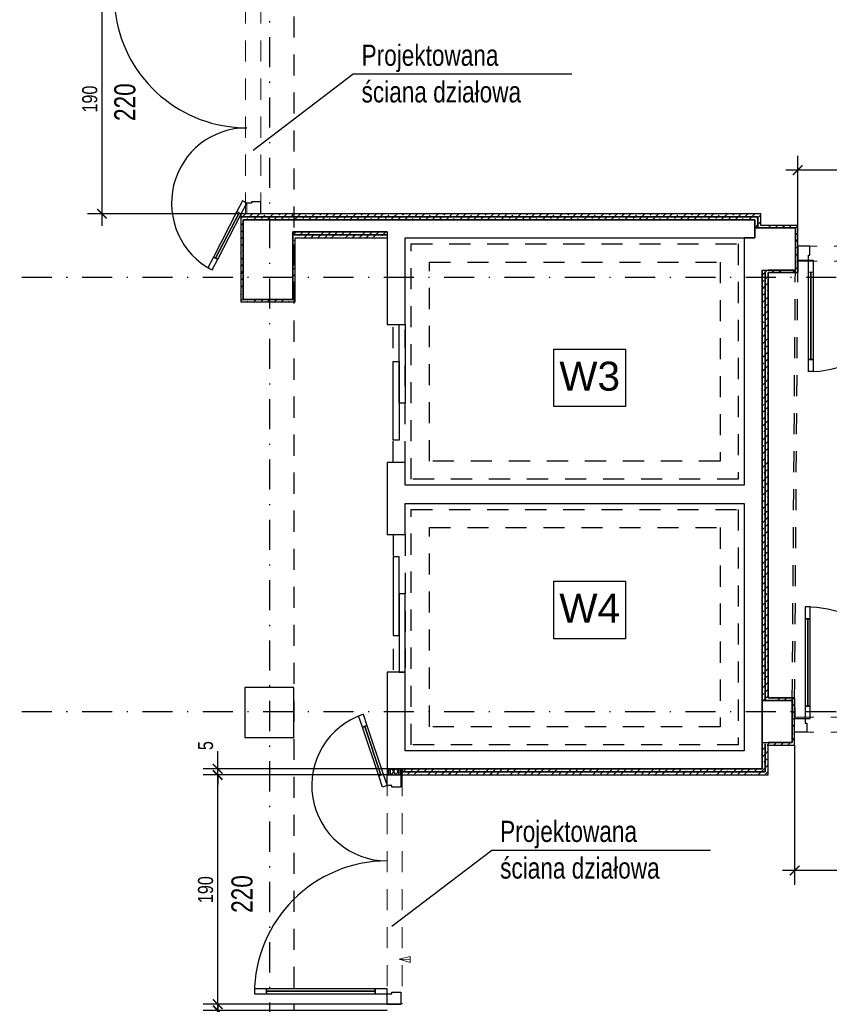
# Model space of a CAD drawing. Header units: metres. Extents: x -1886 to 3614, y -1128 to 1888.
# Tile 5 of 13: x -257 to 413, y -107 to 709. Entities that reach past the tile are written whole.
import ezdxf

# ---------------------------------------------------------------- set-up
doc = ezdxf.new("R2010")
doc.units = ezdxf.units.M
doc.header["$LTSCALE"] = 50
doc.header["$MEASUREMENT"] = 0
doc.linetypes.add('DO', pattern=[1, 0.5, -0.24, 0.02, -0.24])
doc.linetypes.add('DP', pattern=[0.63, 0.35, -0.28])
for name, color, linetype in [('A_opis', 7, 'Continuous'), ('A_winda', 7, 'Continuous'), ('A_ściany proj', 7, 'Continuous'), ('BZ_odn', 1, 'Continuous'), ('BZ_osd', 1, 'DO'), ('BZ_txs', 2, 'Continuous'), ('BZ_wym', 1, 'Continuous'), ('k3_projektowane sciany', 2, 'Continuous'), ('k3_sciany istn', 1, 'DP')]:
    doc.layers.add(name, color=color, linetype=linetype)
doc.styles.add('BIKTS', font='bikromsw.shx', dxfattribs={"width": 0.85})
doc.styles.add('BIKWYM', font='bikromsw.shx', dxfattribs={"width": 0.8})
doc.styles.add('GENERATED_STYLE_1', font='arial.ttf')
doc.dimstyles.new('BZ_BGR_50', dxfattribs={"dimscale": 0.5, "dimtxt": 25, "dimasz": 1.666667, "dimexe": 0, "dimexo": 0, "dimgap": 0, "dimtad": 0, "dimdec": 1, "dimrnd": 0.5, "dimzin": 9, "dimdsep": 46, "dimtxsty": 'BIKWYM', "dimblk": 'NONE', "dimcen": 0, "dimse1": 1, "dimse2": 1, "dimclrd": 256, "dimclre": 256, "dimclrt": 7, "dimadec": 0, "dimazin": 0, "dimtfac": 0.033333, "dimtdec": 1, "dimtmove": 0, "dimatfit": 3, "dimldrblk": 'NONE', "dimfxl": 1, "dimtvp": 0.8, "dimtolj": 1, "dimarcsym": 0})
doc.dimstyles.new('BZ_KP_50', dxfattribs={"dimscale": 0.5, "dimtxt": 25, "dimasz": 16, "dimexe": 24, "dimexo": 0, "dimgap": 0, "dimtad": 0, "dimdec": 1, "dimrnd": 0.5, "dimzin": 9, "dimdsep": 46, "dimtxsty": 'BIKWYM', "dimblk": 'ARCHTICK', "dimblk1": 'ARCHTICK', "dimblk2": 'WYM-KP', "dimcen": 0, "dimdle": 20, "dimclrd": 256, "dimclre": 256, "dimclrt": 7, "dimadec": 0, "dimazin": 0, "dimtfac": 0.033333, "dimtdec": 1, "dimtmove": 0, "dimatfit": 3, "dimfxl": 1, "dimtvp": 0.8, "dimtfillclr": 256, "dimtolj": 1, "dimarcsym": 0})
pattern_1 = [(45, (-17803.143, -3955.125), (-5.7024626, 5.7024626), []), (45, (-17797.4405, -3955.125), (-5.7024626, 5.7024626), [4.0323, -2.0161])]
pattern_2 = [(45, (0, 0), (-0.057024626, 0.057024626), []), (45, (0.057025, 0), (-0.057024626, 0.057024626), [0.040323, -0.020161])]
pattern_3 = [(0, (0, 0), (0, 0.1), [0, -0.1])]

# ---------------------------------------------------------------- blocks, each defined once
blk = doc.blocks.new('ARROWHEAD_4')
at = {"color": 0, "linetype": 'Continuous', "lineweight": 0}
blk.add_line((0, 0), (-1, 0), dxfattribs=at)
at = {"color": 0, "linetype": 'Continuous', "lineweight": 0, "flags": 128}
blk.add_lwpolyline([(-1, 0.2679), (0, 0), (-1, -0.2679)], close=True, dxfattribs=at)
blk = doc.blocks.new('_ArchTick')
at = {"color": 0, "linetype": 'ByBlock', "const_width": 0.15}
blk.add_lwpolyline([(-0.5, -0.5), (0.5, 0.5)], dxfattribs=at)
blk = doc.blocks.new('*D228')
at = {"layer": 'BZ_wym', "lineweight": -2}
for p, q in [((-189.24, 748.12), (-189.24, 538.12)), ((-70.17, 738.12), (-201.24, 738.12)), ((-74.27, 548.12), (-201.24, 548.12))]:
    blk.add_line(p, q, dxfattribs=at)
at = {"layer": 'Defpoints', "color": 0}
for p in [(-70.17, 738.12), (-189.24, 548.12), (-74.27, 548.12)]:
    blk.add_point(p, dxfattribs=at)
at = {"layer": 'BZ_wym', "lineweight": -2, "xscale": 8, "yscale": 8, "zscale": 8}
for p, rotation in [((-189.24, 738.12), 90), ((-189.24, 548.12), 270)]:
    blk.add_blockref('_ArchTick', p, dxfattribs=dict(at, rotation=rotation))
at = {"layer": 'BZ_wym', "color": 7, "insert": (-199.24, 643.12), "char_height": 12.5, "attachment_point": 5, "rotation": 90, "style": 'BIKWYM'}
blk.add_mtext('\\A1;190', dxfattribs=at)
blk = doc.blocks.new('WYM-KP')
blk.add_hatch(color=256).paths.add_polyline_path([(-3, 0, 1), (3, 0, 1)])
blk.add_circle((0, 0), 3)
blk = doc.blocks.new('_None')
blk = doc.blocks.new('*D229')
at = {"layer": 'BZ_wym', "lineweight": -2}
for p, q in [((-93.33, -106.88), (-93.33, -98.88)), ((47.08, -106.88), (-105.33, -106.88)), ((47.08, -111.88), (-105.33, -111.88)), ((-93.33, -106.88), (-93.33, -111.88)), ((-93.33, -111.88), (-93.33, -126.54))]:
    blk.add_line(p, q, dxfattribs=at)
at = {"layer": 'Defpoints', "color": 0}
for p in [(-93.33, -111.88), (47.08, -106.88), (47.08, -111.88)]:
    blk.add_point(p, dxfattribs=at)
at = {"layer": 'BZ_wym', "lineweight": -2, "xscale": 8, "yscale": 8, "zscale": 8}
for p, rotation in [((-93.33, -106.88), 270), ((-93.33, -111.88), 90)]:
    blk.add_blockref('_ArchTick', p, dxfattribs=dict(at, rotation=rotation))
at = {"layer": 'BZ_wym', "color": 7, "insert": (-103.33, -131.21), "char_height": 12.5, "attachment_point": 5, "rotation": 90, "style": 'BIKWYM'}
blk.add_mtext('\\A1;5', dxfattribs=at)
blk = doc.blocks.new('*D230')
at = {"layer": 'BZ_wym', "lineweight": -2}
for p, q in [((-93.33, -116.88), (-93.33, 93.12)), ((47.08, 83.12), (-105.33, 83.12)), ((47.08, -106.88), (-105.33, -106.88))]:
    blk.add_line(p, q, dxfattribs=at)
at = {"layer": 'Defpoints', "color": 0}
for p in [(-93.33, 83.12), (47.08, 83.12), (47.08, -106.88)]:
    blk.add_point(p, dxfattribs=at)
at = {"layer": 'BZ_wym', "lineweight": -2, "xscale": 8, "yscale": 8, "zscale": 8}
for p, rotation in [((-93.33, 83.12), 90), ((-93.33, -106.88), 270)]:
    blk.add_blockref('_ArchTick', p, dxfattribs=dict(at, rotation=rotation))
at = {"layer": 'BZ_wym', "color": 7, "insert": (-103.33, -11.88), "char_height": 12.5, "attachment_point": 5, "rotation": 90, "style": 'BIKWYM'}
blk.add_mtext('\\A1;190', dxfattribs=at)
blk = doc.blocks.new('*D231')
at = {"layer": 'BZ_wym', "lineweight": -2}
for p, q in [((-93.33, 88.12), (-93.33, 102.79)), ((47.08, 88.12), (-105.33, 88.12)), ((47.08, 83.12), (-105.33, 83.12)), ((-93.33, 83.12), (-93.33, 88.12)), ((-93.33, 83.12), (-93.33, 75.12))]:
    blk.add_line(p, q, dxfattribs=at)
at = {"layer": 'Defpoints', "color": 0}
for p in [(-93.33, 88.12), (47.08, 88.12), (47.08, 83.12)]:
    blk.add_point(p, dxfattribs=at)
at = {"layer": 'BZ_wym', "lineweight": -2, "xscale": 8, "yscale": 8, "zscale": 8}
for p, rotation in [((-93.33, 88.12), 270), ((-93.33, 83.12), 90)]:
    blk.add_blockref('_ArchTick', p, dxfattribs=dict(at, rotation=rotation))
at = {"layer": 'BZ_wym', "color": 7, "insert": (-103.33, 107.46), "char_height": 12.5, "attachment_point": 5, "rotation": 90, "style": 'BIKWYM'}
blk.add_mtext('\\A1;5', dxfattribs=at)
blk = doc.blocks.new('*D233')
at = {"layer": 'BZ_wym', "lineweight": -2}
for p, q in [((589.77, 118.52), (589.77, -7.99)), ((384.77, 107.96), (384.77, -7.99)), ((599.77, 4.01), (374.77, 4.01))]:
    blk.add_line(p, q, dxfattribs=at)
at = {"layer": 'Defpoints', "color": 0}
for p in [(589.77, 118.52), (384.77, 107.96), (384.77, 4.01)]:
    blk.add_point(p, dxfattribs=at)
at = {"layer": 'BZ_wym', "lineweight": -2, "xscale": 8, "yscale": 8, "zscale": 8, "rotation": 180}
blk.add_blockref('_ArchTick', (384.77, 4.01), dxfattribs=at)
at = {"layer": 'BZ_wym', "lineweight": -2, "xscale": 8, "yscale": 8, "zscale": 8}
blk.add_blockref('_ArchTick', (589.77, 4.01), dxfattribs=at)
at = {"layer": 'BZ_wym', "color": 7, "insert": (487.27, 14.01), "char_height": 12.5, "attachment_point": 5, "style": 'BIKWYM'}
blk.add_mtext('\\A1;205', dxfattribs=at)
blk = doc.blocks.new('*D235')
at = {"layer": 'BZ_wym', "lineweight": -2}
for p, q in [((387.37, 538.36), (387.37, 596.23)), ((592.37, 521.24), (592.37, 596.23)), ((602.37, 584.23), (377.37, 584.23))]:
    blk.add_line(p, q, dxfattribs=at)
at = {"layer": 'Defpoints', "color": 0}
for p in [(387.37, 584.23), (387.37, 538.36), (592.37, 521.24)]:
    blk.add_point(p, dxfattribs=at)
at = {"layer": 'BZ_wym', "lineweight": -2, "xscale": 8, "yscale": 8, "zscale": 8, "rotation": 180}
blk.add_blockref('_ArchTick', (387.37, 584.23), dxfattribs=at)
at = {"layer": 'BZ_wym', "lineweight": -2, "xscale": 8, "yscale": 8, "zscale": 8}
blk.add_blockref('_ArchTick', (592.37, 584.23), dxfattribs=at)
at = {"layer": 'BZ_wym', "color": 7, "insert": (489.87, 594.23), "char_height": 12.5, "attachment_point": 5, "style": 'BIKWYM'}
blk.add_mtext('\\A1;205', dxfattribs=at)

msp = doc.modelspace()

# ---------------------------------------------------------------- hatches: boundary and pattern name
at = {"linetype": 'Continuous', "lineweight": 13}
h = msp.add_hatch(dxfattribs=at)
h.set_pattern_fill('GYPSUM', color=252, style=0, pattern_type=2)
h.set_pattern_definition(pattern_3)
h.paths.add_polyline_path([(177.342, 46.982), (177.33, 46.982), (177.33, 46.932), (177.34, 46.932), (177.342, 46.932)])
h = msp.add_hatch(dxfattribs=at)
h.set_pattern_fill('GYPSUM', color=252, style=0, pattern_type=2)
h.set_pattern_definition(pattern_3)
h.paths.add_polyline_path([(177.355, 46.982), (177.342, 46.982), (177.342, 46.932), (177.355, 46.932)])
h = msp.add_hatch(dxfattribs=at)
h.set_pattern_fill('GYPSUM', color=252, style=0, pattern_type=2)
h.set_pattern_definition(pattern_3)
h.paths.add_polyline_path([(177.442, 46.982), (177.43, 46.982), (177.43, 46.932), (177.442, 46.932)])
h = msp.add_hatch(dxfattribs=at)
h.set_pattern_fill('GYPSUM', color=252, style=0, pattern_type=2)
h.set_pattern_definition(pattern_3)
h.paths.add_polyline_path([(177.455, 46.982), (177.442, 46.982), (177.442, 46.932), (177.455, 46.932)])
h = msp.add_hatch(dxfattribs=at)
h.set_pattern_fill('GYPSUM', color=252, style=0, pattern_type=2)
h.set_pattern_definition(pattern_3)
h.paths.add_polyline_path([(178.502, 40.432), (178.502, 40.382), (178.515, 40.382), (178.515, 40.432)])
h = msp.add_hatch(dxfattribs=at)
h.set_pattern_fill('GYPSUM', color=252, style=0, pattern_type=2)
h.set_pattern_definition(pattern_3)
h.paths.add_polyline_path([(178.502, 38.431), (178.515, 38.431), (178.515, 38.482), (178.502, 38.482)])
h = msp.add_hatch(dxfattribs=at)
h.set_pattern_fill('GYPSUM', color=252, style=0, pattern_type=2)
h.set_pattern_definition(pattern_3)
h.paths.add_polyline_path([(178.527, 40.432), (178.515, 40.432), (178.515, 40.382), (178.527, 40.382)])
h = msp.add_hatch(dxfattribs=at)
h.set_pattern_fill('GYPSUM', color=252, style=0, pattern_type=2)
h.set_pattern_definition(pattern_3)
h.paths.add_polyline_path([(178.515, 38.431), (178.527, 38.431), (178.527, 38.482), (178.515, 38.482)])
h = msp.add_hatch(dxfattribs=at)
h.set_pattern_fill('GYPSUM', color=252, style=0, pattern_type=2)
h.set_pattern_definition(pattern_3)
h.paths.add_polyline_path([(178.602, 40.432), (178.602, 40.382), (178.615, 40.382), (178.615, 40.432)])
h = msp.add_hatch(dxfattribs=at)
h.set_pattern_fill('GYPSUM', color=252, style=0, pattern_type=2)
h.set_pattern_definition(pattern_3)
h.paths.add_polyline_path([(178.602, 38.431), (178.615, 38.431), (178.615, 38.482), (178.602, 38.482)])
h = msp.add_hatch(dxfattribs=at)
h.set_pattern_fill('GYPSUM', color=252, style=0, pattern_type=2)
h.set_pattern_definition(pattern_3)
h.paths.add_polyline_path([(178.615, 40.432), (178.615, 40.382), (178.617, 40.382), (178.627, 40.382), (178.627, 40.432)])
h = msp.add_hatch(dxfattribs=at)
h.set_pattern_fill('GYPSUM', color=252, style=0, pattern_type=2)
h.set_pattern_definition(pattern_3)
h.paths.add_polyline_path([(178.615, 38.431), (178.627, 38.431), (178.627, 38.482), (178.617, 38.482), (178.615, 38.482)])
at = {"layer": 'A_ściany proj', "linetype": 'Continuous', "lineweight": 13}
h = msp.add_hatch(dxfattribs=at)
h.set_pattern_fill('FP_65', color=1, scale=100, style=0, pattern_type=2)
h.set_pattern_definition(pattern_1)
h.paths.add_polyline_path([(360.37, 109.962), (357.87, 109.962), (360.37, 108.962)])
h = msp.add_hatch(dxfattribs=at)
h.set_pattern_fill('FP_65', color=1, style=0, pattern_type=2)
h.set_pattern_definition(pattern_2)
h.paths.add_polyline_path([(177.299, 45.007), (177.289, 45.032), (177.289, 45.007)])
h = msp.add_hatch(dxfattribs=at)
h.set_pattern_fill('FP_65', color=1, style=0, pattern_type=2)
h.set_pattern_definition(pattern_2)
h.paths.add_polyline_path([(177.731, 44.857), (177.741, 44.832), (177.741, 44.857)])
h = msp.add_hatch(dxfattribs=at)
h.set_pattern_fill('FP_65', color=1, style=0, pattern_type=2)
h.set_pattern_definition(pattern_2)
h.paths.add_polyline_path([(181.548, 44.915), (181.573, 44.915), (181.573, 44.925)])
h = msp.add_hatch(dxfattribs=at)
h.set_pattern_fill('FP_65', color=1, style=0, pattern_type=2)
h.set_pattern_definition(pattern_2)
h.paths.add_polyline_path([(181.573, 44.925), (181.598, 44.935), (181.573, 44.935)])
h = msp.add_hatch(dxfattribs=at)
h.set_pattern_fill('FP_65', color=1, style=0, pattern_type=2)
h.set_pattern_definition(pattern_2)
h.paths.add_polyline_path([(181.598, 44.935), (181.573, 44.925), (181.573, 44.915), (181.598, 44.915)])
h = msp.add_hatch(dxfattribs=at)
h.set_pattern_fill('FP_65', color=1, style=0, pattern_type=2)
h.set_pattern_definition(pattern_2)
h.paths.add_polyline_path([(181.635, 44.565), (181.61, 44.565), (181.635, 44.555)])
h = msp.add_hatch(dxfattribs=at)
h.set_pattern_fill('FP_65', color=1, style=0, pattern_type=2)
h.set_pattern_definition(pattern_2)
h.paths.add_polyline_path([(181.66, 41.021), (181.635, 41.011), (181.635, 41.001), (181.66, 41.001)])
h = msp.add_hatch(dxfattribs=at)
h.set_pattern_fill('FP_65', color=252, style=0, pattern_type=2)
h.set_pattern_definition(pattern_2)
h.paths.add_polyline_path([(183.955, 44.751), (183.955, 44.739), (183.987, 44.739), (183.987, 44.751)])
h = msp.add_hatch(dxfattribs=at)
h.set_pattern_fill('FP_65', color=1, style=0, pattern_type=2)
h.set_pattern_definition(pattern_2)
h.paths.add_polyline_path([(204.001, 45.029), (204.013, 45.029), (204.013, 45.049), (204.001, 45.049)])
at = {"layer": 'k3_projektowane sciany', "linetype": 'Continuous'}
h = msp.add_hatch(dxfattribs=at)
h.set_pattern_fill('BATT_INSULATION', color=256, scale=100, style=0, pattern_type=2)
h.set_pattern_definition([(60, (-17803.143, -3955.1252), (-2.5980762, 1.5), []), (120, (-17803.143, -3955.1252), (2.5980762, 1.5), [])])
h.paths.add_polyline_path([(49.578, 88.122), (49.578, 83.122), (57.078, 83.122), (57.078, 88.122)])
at = {"layer": 'k3_sciany istn', "linetype": 'Continuous'}
h = msp.add_hatch(dxfattribs=at)
h.set_pattern_fill('FP_65', color=256, scale=100, style=0, pattern_type=2)
h.set_pattern_definition(pattern_1)
h.paths.add_polyline_path([(356.67, 548.123), (-74.272, 548.123), (-73.272, 545.623), (354.17, 545.623)])
h = msp.add_hatch(dxfattribs=at)
h.set_pattern_fill('FP_65', color=256, scale=100, style=0, pattern_type=2)
h.set_pattern_definition(pattern_1)
h.paths.add_polyline_path([(356.67, 538.362), (356.67, 548.123), (354.17, 545.623), (354.17, 538.362)])
h = msp.add_hatch(dxfattribs=at)
h.set_pattern_fill('FP_65', color=256, scale=100, style=0, pattern_type=2)
h.set_pattern_definition(pattern_1)
h.paths.add_polyline_path([(-74.272, 543.123), (-72.272, 543.123), (-73.272, 545.623), (-74.272, 545.623)])
h = msp.add_hatch(dxfattribs=at)
h.set_pattern_fill('FP_65', color=256, scale=100, style=0, pattern_type=2)
h.set_pattern_definition(pattern_1)
h.paths.add_polyline_path([(-74.272, 543.123), (-74.272, 475.123), (-72.272, 477.123), (-72.272, 543.123)])
h = msp.add_hatch(dxfattribs=at)
h.set_pattern_fill('FP_65', color=256, scale=100, style=0, pattern_type=2)
h.set_pattern_definition(pattern_1)
h.paths.add_polyline_path([(-73.272, 545.623), (-72.272, 543.123), (-72.272, 545.623)])
h = msp.add_hatch(dxfattribs=at)
h.set_pattern_fill('FP_65', color=256, scale=100, style=0, pattern_type=2)
h.set_pattern_definition(pattern_1)
h.paths.add_polyline_path([(-72.272, 543.123), (351.67, 543.123), (354.17, 545.623), (-72.272, 545.623)])
h = msp.add_hatch(dxfattribs=at)
h.set_pattern_fill('FP_65', color=256, scale=100, style=0, pattern_type=2)
h.set_pattern_definition(pattern_1)
h.paths.add_polyline_path([(351.67, 543.123), (351.67, 536.362), (354.17, 537.362), (354.17, 545.623)])
h = msp.add_hatch(dxfattribs=at)
h.set_pattern_fill('FP_65', color=256, scale=100, style=0, pattern_type=2)
h.set_pattern_definition(pattern_1)
h.paths.add_polyline_path([(-31.072, 530.623), (-30.072, 530.623), (-31.072, 533.123)])
h = msp.add_hatch(dxfattribs=at)
h.set_pattern_fill('FP_65', color=256, scale=100, style=0, pattern_type=2)
h.set_pattern_definition(pattern_1)
h.paths.add_polyline_path([(47.078, 533.123), (-31.072, 533.123), (-30.072, 530.623), (47.078, 530.623)])
h = msp.add_hatch(dxfattribs=at)
h.set_pattern_fill('FP_65', color=256, scale=100, style=0, pattern_type=2)
h.set_pattern_definition(pattern_1)
h.paths.add_polyline_path([(-31.072, 530.623), (-31.072, 528.123), (-29.072, 528.123), (-30.072, 530.623)])
h = msp.add_hatch(dxfattribs=at)
h.set_pattern_fill('FP_65', color=256, scale=100, style=0, pattern_type=2)
h.set_pattern_definition(pattern_1)
h.paths.add_polyline_path([(-29.072, 528.123), (47.078, 528.123), (47.078, 530.623), (-29.072, 530.623)])
h = msp.add_hatch(dxfattribs=at)
h.set_pattern_fill('FP_65', color=256, scale=100, style=0, pattern_type=2)
h.set_pattern_definition(pattern_1)
h.paths.add_polyline_path([(356.67, 536.362), (385.37, 536.362), (387.37, 538.362), (356.67, 538.362)])
h = msp.add_hatch(dxfattribs=at)
h.set_pattern_fill('FP_65', color=256, scale=100, style=0, pattern_type=2)
h.set_pattern_definition(pattern_1)
h.paths.add_polyline_path([(385.37, 536.362), (385.37, 501.362), (387.37, 499.362), (387.37, 538.362)])
h = msp.add_hatch(dxfattribs=at)
h.set_pattern_fill('FP_65', color=256, scale=100, style=0, pattern_type=2)
h.set_pattern_definition(pattern_1)
h.paths.add_polyline_path([(-31.072, 528.123), (-31.072, 477.123), (-29.072, 475.123), (-29.072, 528.123)])
h = msp.add_hatch(dxfattribs=at)
h.set_pattern_fill('FP_65', color=256, scale=100, style=0, pattern_type=2)
h.set_pattern_definition(pattern_1)
h.paths.add_polyline_path([(357.87, 501.362), (357.87, 144.962), (360.37, 145.962), (360.37, 500.362)])
h = msp.add_hatch(dxfattribs=at)
h.set_pattern_fill('FP_65', color=256, scale=100, style=0, pattern_type=2)
h.set_pattern_definition(pattern_1)
h.paths.add_polyline_path([(360.37, 501.362), (360.37, 500.362), (362.87, 499.362), (362.87, 501.362)])
h = msp.add_hatch(dxfattribs=at)
h.set_pattern_fill('FP_65', color=256, scale=100, style=0, pattern_type=2)
h.set_pattern_definition(pattern_1)
h.paths.add_polyline_path([(362.87, 499.362), (360.37, 500.362), (360.37, 499.362)])
h = msp.add_hatch(dxfattribs=at)
h.set_pattern_fill('FP_65', color=256, scale=100, style=0, pattern_type=2)
h.set_pattern_definition(pattern_1)
h.paths.add_polyline_path([(362.87, 146.962), (362.87, 499.362), (360.37, 499.362), (360.37, 146.962)])
h = msp.add_hatch(dxfattribs=at)
h.set_pattern_fill('FP_65', color=256, scale=100, style=0, pattern_type=2)
h.set_pattern_definition(pattern_1)
h.paths.add_polyline_path([(362.87, 499.362), (387.37, 499.362), (385.37, 501.362), (362.87, 501.362)])
h = msp.add_hatch(dxfattribs=at)
h.set_pattern_fill('FP_65', color=256, scale=100, style=0, pattern_type=2)
h.set_pattern_definition(pattern_1)
h.paths.add_polyline_path([(-31.072, 477.123), (-72.272, 477.123), (-74.272, 475.123), (-29.072, 475.123)])
h = msp.add_hatch(dxfattribs=at)
h.set_pattern_fill('FP_65', color=256, scale=100, style=0, pattern_type=2)
h.set_pattern_definition(pattern_1)
h.paths.add_polyline_path([(360.37, 145.962), (362.87, 146.962), (360.37, 146.962)])
h = msp.add_hatch(dxfattribs=at)
h.set_pattern_fill('FP_65', color=256, scale=100, style=0, pattern_type=2)
h.set_pattern_definition(pattern_1)
h.paths.add_polyline_path([(362.87, 144.962), (382.77, 144.962), (384.77, 146.962), (362.87, 146.962)])
h = msp.add_hatch(dxfattribs=at)
h.set_pattern_fill('FP_65', color=256, scale=100, style=0, pattern_type=2)
h.set_pattern_definition(pattern_1)
h.paths.add_polyline_path([(382.77, 144.962), (382.77, 109.962), (384.77, 107.962), (384.77, 146.962)])
h = msp.add_hatch(dxfattribs=at)
h.set_pattern_fill('FP_65', color=256, scale=100, style=0, pattern_type=2)
h.set_pattern_definition(pattern_1)
h.paths.add_polyline_path([(357.87, 144.962), (360.37, 144.962), (360.37, 145.962)])
h = msp.add_hatch(dxfattribs=at)
h.set_pattern_fill('FP_65', color=256, scale=100, style=0, pattern_type=2)
h.set_pattern_definition(pattern_1)
h.paths.add_polyline_path([(357.87, 109.962), (357.87, 88.123), (360.37, 85.623), (360.37, 108.962)])
h = msp.add_hatch(dxfattribs=at)
h.set_pattern_fill('FP_65', color=256, scale=100, style=0, pattern_type=2)
h.set_pattern_definition(pattern_1)
h.paths.add_polyline_path([(360.37, 109.962), (360.37, 108.962), (362.87, 107.962), (362.87, 109.962)])
h = msp.add_hatch(dxfattribs=at)
h.set_pattern_fill('FP_65', color=256, scale=100, style=0, pattern_type=2)
h.set_pattern_definition(pattern_1)
h.paths.add_polyline_path([(362.87, 107.962), (360.37, 108.962), (360.37, 107.962)])
h = msp.add_hatch(dxfattribs=at)
h.set_pattern_fill('FP_65', color=256, scale=100, style=0, pattern_type=2)
h.set_pattern_definition(pattern_1)
h.paths.add_polyline_path([(360.37, 107.962), (360.37, 85.623), (362.87, 83.123), (362.87, 107.962)])
h = msp.add_hatch(dxfattribs=at)
h.set_pattern_fill('FP_65', color=256, scale=100, style=0, pattern_type=2)
h.set_pattern_definition(pattern_1)
h.paths.add_polyline_path([(362.87, 107.962), (384.77, 107.962), (382.77, 109.962), (362.87, 109.962)])
h = msp.add_hatch(dxfattribs=at)
h.set_pattern_fill('FP_65', color=256, scale=100, style=0, pattern_type=2)
h.set_pattern_definition(pattern_1)
h.paths.add_polyline_path([(357.87, 88.123), (59.578, 88.122), (59.578, 85.622), (360.37, 85.623)])
h = msp.add_hatch(dxfattribs=at)
h.set_pattern_fill('FP_65', color=256, scale=100, style=0, pattern_type=2)
h.set_pattern_definition(pattern_1)
h.paths.add_polyline_path([(59.578, 83.122), (362.87, 83.123), (360.37, 85.623), (59.578, 85.622)])

# ---------------------------------------------------------------- linework, layer by layer
at = {"color": 30, "linetype": 'Continuous', "lineweight": 13}
for p, q in [((-73.781, 548.049), (-75.556, 548.97)), ((-69.172, 548.123), (-57.672, 548.123)), ((-67.672, 548.123), (-68.922, 548.123)), ((-60.172, 548.123), (-67.672, 548.123)), ((-58.922, 548.123), (-60.172, 548.123)), ((-57.672, 548.123), (-58.922, 548.123))]:
    msp.add_line(p, q, dxfattribs=at)
at = {"layer": 'A_winda', "linetype": 'Continuous'}
msp.add_line((57.078, 168.223), (62.078, 168.223), dxfattribs=at)
at = {"layer": 'A_ściany proj', "color": 30, "linetype": 'Continuous', "lineweight": 13}
for p, q in [((396.17, 499.737), (398.17, 499.737)), ((400.17, 499.737), (396.17, 499.737)), ((398.17, 499.737), (400.17, 499.737))]:
    msp.add_line(p, q, dxfattribs=at)
at = {"layer": 'BZ_osd'}
for p, q in [((-50.172, -430.445), (-50.172, 1532.714)), ((-1555.729, 495.623), (2354.533, 495.623)), ((-1555.729, 135.623), (2354.533, 135.623))]:
    msp.add_line(p, q, dxfattribs=at)
at = {"layer": 'k3_projektowane sciany', "linetype": 'DP', "lineweight": 5}
for p, q in [((-70.172, 548.123), (-70.172, 738.123)), ((-57.672, 548.123), (-57.672, 738.123)), ((-69.172, 556.923), (-69.172, 548.123)), ((-69.172, 548.123), (-70.172, 548.123)), ((-68.922, 548.123), (-69.172, 548.123)), ((-68.922, 548.123), (-69.172, 548.123)), ((592.37, 521.237), (387.37, 521.237)), ((592.37, 508.737), (387.37, 508.737)), ((589.77, 131.016), (384.77, 131.016)), ((589.77, 118.516), (384.77, 118.516)), ((47.078, 83.122), (47.078, -106.878)), ((59.578, 83.122), (59.578, -106.878))]:
    msp.add_line(p, q, dxfattribs=at)
at = {"layer": 'k3_projektowane sciany', "color": 252, "linetype": 'Continuous'}
for p, q in [((-72.722, 558.767), (-77.331, 549.892)), ((-73.781, 548.049), (-69.172, 556.923)), ((-69.172, 556.923), (-72.722, 558.767)), ((-65.172, 556.923), (-69.172, 556.923)), ((-57.672, 558.123), (-65.172, 558.123)), ((-65.172, 558.123), (-65.172, 556.923)), ((-57.672, 548.123), (-57.672, 558.123)), ((-77.331, 549.892), (-96.873, 512.264)), ((-75.556, 548.97), (-95.098, 511.343)), ((-95.098, 511.343), (-75.556, 548.97)), ((-95.098, 511.343), (-75.556, 548.97)), ((-93.323, 510.421), (-73.781, 548.049)), ((-75.556, 548.97), (-77.331, 549.892)), ((-77.331, 549.892), (-73.781, 548.049)), ((387.37, 521.237), (387.37, 519.987)), ((387.37, 521.237), (387.37, 509.737)), ((397.37, 521.237), (387.37, 521.237)), ((387.37, 521.237), (387.37, 519.987)), ((387.37, 519.987), (387.37, 518.737)), ((387.37, 519.987), (387.37, 518.737)), ((387.37, 518.737), (387.37, 511.237)), ((387.37, 518.737), (387.37, 511.237)), ((397.37, 513.737), (397.37, 521.237)), ((-96.873, 512.264), (-101.482, 503.39)), ((-97.932, 501.546), (-93.323, 510.421)), ((-96.873, 512.264), (-95.098, 511.343)), ((-93.323, 510.421), (-96.873, 512.264)), ((-95.098, 511.343), (-93.323, 510.421)), ((387.37, 511.237), (387.37, 509.987)), ((387.37, 511.237), (387.37, 509.987)), ((387.37, 509.987), (387.37, 509.737)), ((387.37, 509.987), (387.37, 509.737)), ((387.37, 509.737), (387.37, 508.737)), ((387.37, 509.737), (396.17, 509.737)), ((396.17, 509.737), (396.17, 513.737)), ((396.17, 513.737), (397.37, 513.737)), ((396.17, 499.737), (396.17, 509.737)), ((396.17, 509.737), (400.17, 509.737)), ((400.17, 509.737), (400.17, 499.737)), ((-101.482, 503.39), (-97.932, 501.546)), ((396.17, 427.337), (396.17, 499.737)), ((398.17, 499.737), (398.17, 427.337)), ((398.17, 427.337), (398.17, 499.737)), ((398.17, 427.337), (398.17, 499.737)), ((400.17, 499.737), (400.17, 427.337)), ((398.17, 427.337), (396.17, 427.337)), ((396.17, 417.337), (396.17, 427.337)), ((396.17, 427.337), (400.17, 427.337)), ((400.17, 427.337), (398.17, 427.337)), ((400.17, 427.337), (400.17, 417.337)), ((400.17, 417.337), (396.17, 417.337)), ((393.57, 222.416), (393.57, 212.416)), ((397.57, 222.416), (393.57, 222.416)), ((397.57, 212.416), (397.57, 222.416)), ((395.57, 212.416), (393.57, 212.416)), ((393.57, 212.416), (393.57, 140.016)), ((393.57, 212.416), (397.57, 212.416)), ((395.57, 140.016), (395.57, 212.416)), ((397.57, 212.416), (395.57, 212.416)), ((395.57, 212.416), (395.57, 140.016)), ((395.57, 212.416), (395.57, 140.016)), ((397.57, 140.016), (397.57, 212.416)), ((393.57, 140.016), (395.57, 140.016)), ((397.57, 140.016), (393.57, 140.016)), ((393.57, 140.016), (393.57, 130.016)), ((395.57, 140.016), (397.57, 140.016)), ((397.57, 130.016), (397.57, 140.016)), ((23.43, 132.206), (27.222, 133.478)), ((26.612, 122.725), (23.43, 132.206)), ((27.222, 133.478), (30.404, 123.998)), ((384.77, 130.016), (384.77, 131.016)), ((30.404, 123.998), (26.612, 122.725)), ((26.612, 122.725), (28.508, 123.362)), ((40.104, 82.529), (26.612, 122.725)), ((28.508, 123.362), (30.404, 123.998)), ((42, 83.166), (28.508, 123.362)), ((28.508, 123.362), (42, 83.166)), ((28.508, 123.362), (42, 83.166)), ((30.404, 123.998), (43.896, 83.802)), ((384.77, 129.766), (384.77, 130.016)), ((384.77, 118.516), (384.77, 130.016)), ((384.77, 130.016), (393.57, 130.016)), ((384.77, 129.766), (384.77, 130.016)), ((384.77, 128.516), (384.77, 129.766)), ((384.77, 128.516), (384.77, 129.766)), ((384.77, 121.016), (384.77, 128.516)), ((384.77, 121.016), (384.77, 128.516)), ((393.57, 130.016), (393.57, 126.016)), ((393.57, 130.016), (397.57, 130.016)), ((393.57, 126.016), (394.77, 126.016)), ((394.77, 126.016), (394.77, 118.516)), ((384.77, 119.766), (384.77, 121.016)), ((384.77, 119.766), (384.77, 121.016)), ((384.77, 118.516), (384.77, 119.766)), ((384.77, 118.516), (384.77, 119.766)), ((394.77, 118.516), (384.77, 118.516)), ((40.104, 82.529), (43.896, 83.802)), ((42, 83.166), (40.104, 82.529)), ((43.286, 73.049), (40.104, 82.529)), ((43.896, 83.802), (42, 83.166)), ((43.896, 83.802), (47.078, 74.322)), ((47.078, 74.322), (47.078, 83.122)), ((58.578, 83.122), (58.578, 73.122)), ((47.078, 74.322), (43.286, 73.049)), ((51.078, 74.322), (47.078, 74.322)), ((51.078, 73.122), (51.078, 74.322)), ((58.578, 73.122), (51.078, 73.122)), ((-52.922, -94.078), (-62.922, -94.078)), ((-62.922, -94.078), (-62.922, -98.078)), ((-52.922, -94.078), (-52.922, -96.078)), ((37.078, -94.078), (-52.922, -94.078)), ((-52.922, -98.078), (-52.922, -94.078)), ((-52.922, -96.078), (-52.922, -98.078)), ((37.078, -96.078), (-52.922, -96.078)), ((-52.922, -96.078), (37.078, -96.078)), ((-52.922, -96.078), (37.078, -96.078)), ((37.078, -96.078), (37.078, -94.078)), ((47.078, -94.078), (37.078, -94.078)), ((37.078, -94.078), (37.078, -98.078)), ((37.078, -98.078), (37.078, -96.078)), ((47.078, -98.078), (47.078, -94.078)), ((51.078, -98.078), (51.078, -96.878)), ((51.078, -96.878), (58.578, -96.878)), ((58.578, -96.878), (58.578, -106.878)), ((-62.922, -98.078), (-52.922, -98.078)), ((-52.922, -98.078), (37.078, -98.078)), ((37.078, -98.078), (47.078, -98.078)), ((47.078, -106.878), (47.078, -98.078)), ((47.078, -98.078), (51.078, -98.078)), ((47.078, -106.878), (48.328, -106.878)), ((57.078, -106.878), (58.328, -106.878)), ((58.328, -106.878), (58.578, -106.878))]:
    msp.add_line(p, q, dxfattribs=at)
at = {"layer": 'k3_projektowane sciany', "linetype": 'Continuous'}
for p, q in [((47.078, 83.122), (48.328, 83.122)), ((47.078, 83.122), (58.578, 83.122)), ((47.078, 83.122), (48.328, 83.122)), ((48.328, 88.122), (48.328, 83.122)), ((48.328, 83.122), (49.578, 83.122)), ((48.328, 83.122), (49.578, 83.122)), ((49.578, 88.122), (49.578, 83.122)), ((49.578, 83.122), (57.078, 83.122)), ((49.578, 83.122), (57.078, 83.122)), ((57.078, 83.122), (57.078, 88.122)), ((57.078, 83.122), (58.328, 83.122)), ((57.078, 83.122), (58.328, 83.122)), ((58.328, 83.122), (58.328, 88.122)), ((58.328, 83.122), (58.578, 83.122)), ((58.328, 83.122), (58.578, 83.122)), ((58.578, 83.122), (59.578, 83.122)), ((58.578, -106.878), (47.078, -106.878)), ((48.328, -106.878), (49.578, -106.878)), ((49.578, -106.878), (57.078, -106.878))]:
    msp.add_line(p, q, dxfattribs=at)
at = {"layer": 'k3_projektowane sciany', "linetype": 'Continuous', "flags": 128}
for points in [[(48.328, 88.122), (47.078, 88.122)], [(47.078, 88.122), (47.078, 83.122)], [(49.578, 88.122), (48.328, 88.122)], [(57.078, 88.122), (49.578, 88.122)], [(58.328, 88.122), (57.078, 88.122)], [(59.578, 88.122), (58.328, 88.122)], [(59.578, 88.122), (59.578, 85.622)], [(59.578, 83.122), (59.578, 88.122)], [(59.578, 85.622), (59.578, 83.122)]]:
    msp.add_lwpolyline(points, dxfattribs=at)
at = {"layer": 'k3_projektowane sciany', "color": 252, "linetype": 'Continuous'}
for centre, radius, start, end in [((-69.172, 729.323), 110, 108.012651, 270), ((-69.172, 556.923), 62.4, 90, 242.55465), ((396.17, 509.737), 92.4, 270, 0), ((393.57, 130.016), 92.4, 0, 90), ((47.078, 74.322), 62.4, 108.554066, 270), ((47.078, -98.078), 110, 90, 180)]:
    msp.add_arc(centre, radius, start, end, dxfattribs=at)
at = {"layer": 'k3_sciany istn', "linetype": 'DP'}
for p, q in [((-30.172, 743.123), (-30.172, -111.877)), ((67.078, 523.123), (337.97, 523.123)), ((67.078, 328.123), (67.078, 523.123)), ((337.97, 523.123), (337.97, 328.123)), ((82.078, 343.123), (82.078, 508.123)), ((82.078, 508.123), (322.97, 508.123)), ((322.97, 508.123), (322.97, 343.123)), ((382.77, 144.962), (385.37, 501.362)), ((384.77, 144.962), (387.37, 501.362)), ((52.078, 342.223), (52.078, 456.223)), ((62.078, 342.223), (62.078, 452.223)), ((322.97, 343.123), (82.078, 343.123)), ((337.97, 328.123), (67.078, 328.123)), ((67.078, 303.123), (337.97, 303.123)), ((67.078, 108.123), (67.078, 303.123)), ((337.97, 303.123), (337.97, 108.123)), ((82.078, 123.123), (82.078, 288.123)), ((82.078, 288.123), (322.97, 288.123)), ((322.97, 288.123), (322.97, 123.123)), ((52.078, 282.223), (52.078, 168.223)), ((62.078, 282.223), (62.078, 172.223)), ((322.97, 123.123), (82.078, 123.123)), ((337.97, 108.123), (67.078, 108.123))]:
    msp.add_line(p, q, dxfattribs=at)
at = {"layer": 'k3_sciany istn', "linetype": 'Continuous'}
for p, q in [((-67.672, 548.123), (-68.922, 548.123)), ((-60.172, 548.123), (-67.672, 548.123)), ((-58.922, 548.123), (-60.172, 548.123)), ((-57.672, 548.123), (-58.922, 548.123)), ((-73.272, 545.623), (354.17, 545.623)), ((354.17, 545.623), (-73.272, 545.623)), ((354.17, 545.623), (354.17, 537.362)), ((354.17, 537.362), (354.17, 545.623)), ((-30.072, 530.623), (-31.072, 530.623)), ((47.078, 530.623), (-30.072, 530.623)), ((-30.072, 530.623), (47.078, 530.623)), ((354.17, 537.362), (354.17, 536.362)), ((387.405, 508.737), (387.37, 499.362)), ((360.37, 500.362), (360.37, 145.962)), ((360.37, 145.962), (360.37, 500.362)), ((362.87, 499.362), (362.87, 146.962)), ((387.37, 499.362), (362.87, 499.362)), ((47.078, 456.223), (62.078, 456.223)), ((57.078, 391.223), (57.078, 456.223)), ((57.078, 456.223), (62.078, 456.223)), ((62.078, 456.223), (62.078, 391.223)), ((185.19, 436.038), (244.559, 436.038)), ((185.19, 388.325), (185.19, 436.038)), ((244.559, 436.038), (244.559, 388.325)), ((52.078, 360.629), (52.078, 425.629)), ((52.078, 425.629), (57.078, 425.629)), ((57.078, 425.629), (57.078, 360.629)), ((62.078, 391.223), (57.078, 391.223)), ((244.559, 388.325), (185.19, 388.325)), ((57.078, 360.629), (52.078, 360.629)), ((47.078, 342.223), (62.078, 342.223)), ((62.078, 282.223), (47.078, 282.223)), ((52.078, 263.818), (52.078, 198.818)), ((57.078, 263.818), (52.078, 263.818)), ((57.078, 198.818), (57.078, 263.818)), ((185.19, 243.71), (244.559, 243.71)), ((185.19, 195.997), (185.19, 243.71)), ((244.559, 243.71), (244.559, 195.997)), ((57.078, 233.223), (57.078, 168.223)), ((62.078, 233.223), (57.078, 233.223)), ((62.078, 168.223), (62.078, 233.223)), ((52.078, 198.818), (57.078, 198.818)), ((244.559, 195.997), (185.19, 195.997)), ((62.078, 168.223), (47.078, 168.223)), ((362.87, 146.962), (384.77, 146.962)), ((384.77, 146.962), (384.789, 131.016)), ((360.37, 145.962), (360.37, 144.962)), ((360.37, 108.962), (360.37, 85.623)), ((360.37, 85.623), (360.37, 108.962)), ((360.37, 85.623), (59.578, 85.622)), ((59.578, 85.622), (360.37, 85.623))]:
    msp.add_line(p, q, dxfattribs=at)
at = {"layer": 'k3_sciany istn', "linetype": 'Continuous', "flags": 128}
for points in [[(-74.272, 548.123), (-74.272, 545.623)], [(356.67, 548.123), (-74.272, 548.123)], [(356.67, 538.362), (356.67, 548.123)], [(-74.272, 545.623), (-74.272, 543.123)], [(-74.272, 543.123), (-74.272, 475.123)], [(-72.272, 477.123), (-72.272, 543.123)], [(-72.272, 543.123), (351.67, 543.123)], [(-31.072, 543.123), (-72.272, 543.123)], [(-72.272, 543.123), (-72.272, 477.123)], [(47.078, 543.123), (-31.072, 543.123)], [(351.67, 543.123), (47.078, 543.123)], [(351.67, 543.123), (351.67, 536.362)], [(351.67, 528.123), (351.67, 543.123)], [(-31.072, 533.123), (-31.072, 530.623)], [(47.078, 533.123), (-31.072, 533.123)], [(-31.072, 477.123), (-31.072, 533.123)], [(-31.072, 533.123), (47.078, 533.123)], [(-31.072, 530.623), (-31.072, 528.123)], [(47.078, 533.123), (47.078, 530.623)], [(47.078, 533.123), (47.078, 456.223)], [(47.078, 530.623), (47.078, 528.123)], [(351.67, 536.362), (354.17, 536.362)], [(385.37, 536.362), (351.67, 536.362)], [(351.67, 536.362), (351.67, 528.123)], [(354.17, 536.362), (356.67, 536.362)], [(387.37, 538.362), (356.67, 538.362)], [(356.67, 536.362), (385.37, 536.362)], [(385.37, 536.362), (385.37, 501.362)], [(385.37, 501.362), (385.37, 536.362)], [(387.37, 499.362), (387.37, 538.362)], [(-31.072, 528.123), (-31.072, 477.123)], [(-29.072, 475.123), (-29.072, 528.123)], [(-29.072, 528.123), (47.078, 528.123)], [(62.078, 528.123), (351.67, 528.123)], [(62.078, 456.223), (62.078, 528.123)], [(351.67, 528.123), (342.87, 528.123)], [(342.87, 528.123), (342.87, 501.362)], [(342.87, 501.362), (342.87, 323.123)], [(357.87, 501.362), (357.87, 144.962)], [(357.87, 501.362), (360.37, 501.362)], [(357.87, 501.362), (385.37, 501.362)], [(357.87, 88.123), (357.87, 501.362)], [(360.37, 501.362), (362.87, 501.362)], [(385.37, 501.362), (362.87, 501.362)], [(362.87, 146.962), (362.87, 499.362)], [(362.87, 499.362), (387.37, 499.362)], [(-74.272, 475.123), (-29.072, 475.123)], [(-31.072, 477.123), (-72.272, 477.123)], [(-72.272, 477.123), (-31.072, 477.123)], [(47.078, 342.223), (47.078, 282.223)], [(62.078, 323.123), (62.078, 342.223)], [(342.87, 323.123), (62.078, 323.123)], [(62.078, 308.123), (342.87, 308.123)], [(62.078, 282.223), (62.078, 308.123)], [(342.87, 308.123), (342.87, 103.123)], [(47.078, 168.223), (47.078, 88.123)], [(62.078, 103.123), (62.078, 168.223)], [(-30.172, 155.723), (-70.772, 155.723)], [(-70.772, 155.723), (-70.772, 114.223)], [(-30.172, 114.223), (-30.172, 155.723)], [(384.77, 146.962), (362.87, 146.962)], [(384.77, 107.962), (384.77, 146.962)], [(357.87, 144.962), (360.37, 144.962)], [(382.77, 144.962), (357.87, 144.962)], [(357.87, 144.962), (357.87, 109.962)], [(360.37, 144.962), (362.87, 144.962)], [(362.87, 144.962), (382.77, 144.962)], [(382.77, 144.962), (382.77, 109.962)], [(382.77, 109.962), (382.77, 144.962)], [(-70.772, 114.223), (-30.172, 114.223)], [(357.87, 109.962), (357.87, 88.123)], [(357.87, 109.962), (360.37, 109.962)], [(357.87, 109.962), (382.77, 109.962)], [(360.37, 109.962), (362.87, 109.962)], [(382.77, 109.962), (362.87, 109.962)], [(362.87, 83.123), (362.87, 107.962)], [(362.87, 107.962), (384.77, 107.962)], [(342.87, 103.123), (62.078, 103.123)], [(47.078, 88.123), (357.87, 88.123)], [(357.87, 88.123), (59.578, 88.122)], [(59.578, 83.122), (362.87, 83.123)]]:
    msp.add_lwpolyline(points, dxfattribs=at)

# ---------------------------------------------------------------- block references
at = {"layer": 'A_opis', "color": 59, "linetype": 'Continuous', "lineweight": 15, "xscale": 9.120000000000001, "yscale": 9.120000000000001, "zscale": 9.120000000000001, "rotation": 178.7146689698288}
msp.add_blockref('ARROWHEAD_4', (57.121, -69.47), dxfattribs=at)

# ---------------------------------------------------------------- texts
at = {"layer": 'BZ_txs', "style": 'BIKTS', "width": 0.8}
for s, p in [('Projektowana', (25.915, 670.709)), ('ściana działowa', (25.915, 640.353)), ('Projektowana', (140.732, 27.645)), ('ściana działowa', (140.732, -2.711))]:
    msp.add_text(s, height=17.5, dxfattribs=at).set_placement(p)
for p in [(-161.516, 624.969), (-64.45, -31.13)]:
    msp.add_text('220', height=17.5, rotation=90, dxfattribs=at).set_placement(p)
at = {"layer": 'k3_sciany istn', "linetype": 'Continuous', "style": 'GENERATED_STYLE_1'}
for s, p in [('W3', (189.781, 401.561)), ('W4', (189.781, 209.226))]:
    msp.add_text(s, height=23.999, dxfattribs=at).set_placement(p)

# ---------------------------------------------------------------- dimensions: what is measured, and where the dimension line sits
at = {"layer": 'BZ_wym'}
for base, p1, p2, picture, middle in [((-189.238, 548.123), (-70.172, 738.123), (-74.272, 548.123), '*D228', (-199.238, 643.123)), ((-93.332, 88.123), (47.078, 83.122), (47.078, 88.123), '*D231', (-103.332, 107.457)), ((-93.332, 83.122), (47.078, -106.878), (47.078, 83.122), '*D230', (-103.332, -11.878)), ((-93.332, -111.877), (47.078, -106.878), (47.078, -111.877), '*D229', (-103.332, -131.21))]:
    dim = msp.add_linear_dim(base=base, p1=p1, p2=p2, angle=90, dimstyle='BZ_KP_50', override={"dimdec": 0, "dimrnd": 1, "dimatfit": 1}, dxfattribs=at)
    dim.commit()
    dim.dimension.update_dxf_attribs({"geometry": picture, "text_midpoint": middle})
for base, p1, p2, picture, middle in [((387.37, 584.231), (592.37, 521.237), (387.37, 538.362), '*D235', (489.87, 594.231)), ((384.77, 4.005), (589.77, 118.516), (384.77, 107.962), '*D233', (487.27, 14.005))]:
    dim = msp.add_linear_dim(base=base, p1=p1, p2=p2, dimstyle='BZ_KP_50', override={"dimdec": 0, "dimrnd": 1, "dimatfit": 1}, dxfattribs=at)
    dim.commit()
    dim.dimension.update_dxf_attribs({"geometry": picture, "text_midpoint": middle})

# ---------------------------------------------------------------- leaders
at = {"layer": 'BZ_odn'}
for points in [[(-63.831, 600.833), (18.915, 663.978), (200.248, 663.978)], [(50.986, -42.231), (133.732, 20.914), (315.065, 20.914)]]:
    msp.add_leader(points, dimstyle='BZ_BGR_50', dxfattribs=at)

doc.saveas('drawing.dxf')
